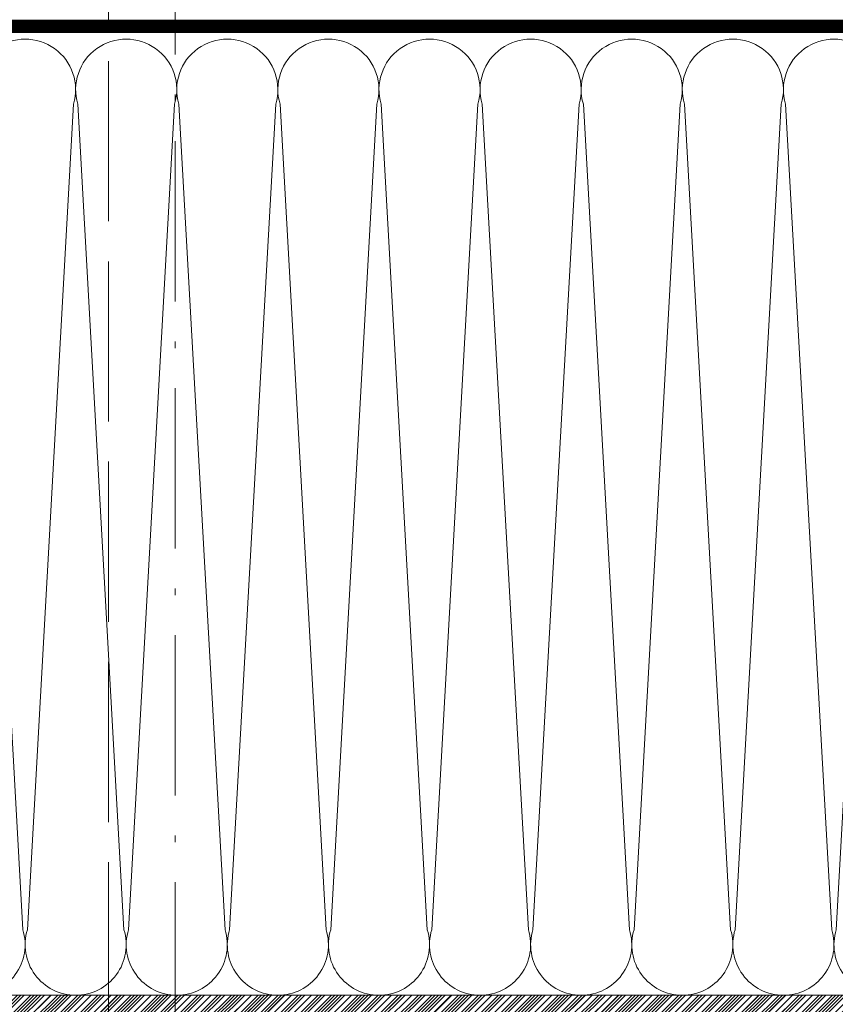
# Model space of a CAD drawing. Header units: inches. Extents: x -96941 to 10978768, y -673 to 1070890.
# Tile 35 of 256: x 55651 to 55712, y 3633 to 3707. Entities that reach past the tile are written whole.
import ezdxf

# ---------------------------------------------------------------- set-up
doc = ezdxf.new("R2010")
doc.units = ezdxf.units.IN
for name, pattern in [('ACAD_ISO02W100', [15, 12, -3]), ('ACAD_ISO10W100', [18.5, 12, -3, 0.5, -3]), ('JIS_02_0.7', [1.35, 0.75, -0.6])]:
    doc.linetypes.add(name, pattern=pattern)
for name, color, linetype, lineweight in [('!_A_03_ČIARKOVANÁ', 41, 'ACAD_ISO02W100', 13), ('!_A_04_BODKOČIARKOVANÁ', 30, 'ACAD_ISO10W100', 13), ('_MB_foil_0.7', 102, 'JIS_02_0.7', 70)]:
    doc.layers.add(name, color=color, linetype=linetype, lineweight=lineweight)
doc.layers.add('!_A_52_NOVÉ KCIE', color=7, linetype='Continuous', lineweight=13, true_color=0xa30000)
for name, color, linetype in [('0 @ 1', 7, 'Continuous'), ('0 @ 1.5', 7, 'Continuous'), ('0 @ 10', 7, 'Continuous'), ('0 @ 100', 7, 'Continuous'), ('0 @ 2', 7, 'Continuous'), ('0 @ 2.5', 7, 'Continuous'), ('0 @ 20', 7, 'Continuous'), ('0 @ 25', 7, 'Continuous'), ('0 @ 4', 7, 'Continuous'), ('0 @ 5', 7, 'Continuous'), ('0 @ 50', 7, 'Continuous'), ('0 @ 8', 7, 'Continuous')]:
    doc.layers.add(name, color=color, linetype=linetype)

# ---------------------------------------------------------------- blocks, each defined once
blk = doc.blocks.new('*U3177')
at = {"layer": '0 @ 1'}
h = blk.add_hatch(dxfattribs=at)
h.set_pattern_fill('JIS_WOOD', color=256, scale=0.5, angle=90)
h.paths.add_polyline_path([(-180, 2), (-2.5, 2), (-2, 2.5), (-2, 30), (0, 30), (0, 0), (-180, 0)])
at = {"layer": '0 @ 1.5'}
h = blk.add_hatch(dxfattribs=at)
h.set_pattern_fill('JIS_WOOD', color=256, scale=0.5, angle=90)
h.set_pattern_definition([(135, (0, 0), (-0.375, -0.375), [])])
h.paths.add_polyline_path([(-180, 2), (-2.5, 2), (-2, 2.5), (-2, 30), (0, 30), (0, 0), (-180, 0)])
at = {"layer": '0 @ 10'}
h = blk.add_hatch(dxfattribs=at)
h.set_pattern_fill('JIS_WOOD', color=256, scale=0.5, angle=90)
h.set_pattern_definition([(135, (0, 0), (-2.5, -2.5), [])])
h.paths.add_polyline_path([(-180, 2), (-2.5, 2), (-2, 2.5), (-2, 30), (0, 30), (0, 0), (-180, 0)])
at = {"layer": '0 @ 100'}
h = blk.add_hatch(dxfattribs=at)
h.set_pattern_fill('JIS_WOOD', color=256, scale=0.5, angle=90)
h.set_pattern_definition([(135, (0, 0), (-25, -25), [])])
h.paths.add_polyline_path([(-180, 2), (-2.5, 2), (-2, 2.5), (-2, 30), (0, 30), (0, 0), (-180, 0)])
at = {"layer": '0 @ 2'}
h = blk.add_hatch(dxfattribs=at)
h.set_pattern_fill('JIS_WOOD', color=256, scale=0.5, angle=90)
h.set_pattern_definition([(135, (0, 0), (-0.5, -0.5), [])])
h.paths.add_polyline_path([(-180, 2), (-2.5, 2), (-2, 2.5), (-2, 30), (0, 30), (0, 0), (-180, 0)])
at = {"layer": '0 @ 2.5'}
h = blk.add_hatch(dxfattribs=at)
h.set_pattern_fill('JIS_WOOD', color=256, scale=0.5, angle=90)
h.set_pattern_definition([(135, (0, 0), (-0.625, -0.625), [])])
h.paths.add_polyline_path([(-180, 2), (-2.5, 2), (-2, 2.5), (-2, 30), (0, 30), (0, 0), (-180, 0)])
at = {"layer": '0 @ 20'}
h = blk.add_hatch(dxfattribs=at)
h.set_pattern_fill('JIS_WOOD', color=256, scale=0.5, angle=90)
h.set_pattern_definition([(135, (0, 0), (-5, -5), [])])
h.paths.add_polyline_path([(-180, 2), (-2.5, 2), (-2, 2.5), (-2, 30), (0, 30), (0, 0), (-180, 0)])
at = {"layer": '0 @ 25'}
h = blk.add_hatch(dxfattribs=at)
h.set_pattern_fill('JIS_WOOD', color=256, scale=0.5, angle=90)
h.set_pattern_definition([(135, (0, 0), (-6.25, -6.25), [])])
h.paths.add_polyline_path([(-180, 2), (-2.5, 2), (-2, 2.5), (-2, 30), (0, 30), (0, 0), (-180, 0)])
at = {"layer": '0 @ 4'}
h = blk.add_hatch(dxfattribs=at)
h.set_pattern_fill('JIS_WOOD', color=256, scale=0.5, angle=90)
h.set_pattern_definition([(135, (0, 0), (-1, -1), [])])
h.paths.add_polyline_path([(-180, 2), (-2.5, 2), (-2, 2.5), (-2, 30), (0, 30), (0, 0), (-180, 0)])
at = {"layer": '0 @ 5'}
h = blk.add_hatch(dxfattribs=at)
h.set_pattern_fill('JIS_WOOD', color=256, scale=0.5, angle=90)
h.set_pattern_definition([(135, (0, 0), (-1.25, -1.25), [])])
h.paths.add_polyline_path([(-180, 2), (-2.5, 2), (-2, 2.5), (-2, 30), (0, 30), (0, 0), (-180, 0)])
at = {"layer": '0 @ 50'}
h = blk.add_hatch(dxfattribs=at)
h.set_pattern_fill('JIS_WOOD', color=256, scale=0.5, angle=90)
h.set_pattern_definition([(135, (0, 0), (-12.5, -12.5), [])])
h.paths.add_polyline_path([(-180, 2), (-2.5, 2), (-2, 2.5), (-2, 30), (0, 30), (0, 0), (-180, 0)])
at = {"layer": '0 @ 8'}
h = blk.add_hatch(dxfattribs=at)
h.set_pattern_fill('JIS_WOOD', color=256, scale=0.5, angle=90)
h.set_pattern_definition([(135, (0, 0), (-2, -2), [])])
h.paths.add_polyline_path([(-180, 2), (-2.5, 2), (-2, 2.5), (-2, 30), (0, 30), (0, 0), (-180, 0)])
blk = doc.blocks.new('*U1495')
blk.add_lwpolyline([(-180, 2), (-2.5, 2), (-2, 2.5), (-2, 30), (0, 30), (0, 0), (-180, 0)], close=True)
at = {"lineweight": 30}
blk.add_blockref('*U3177', (0, 0), dxfattribs=at)
blk = doc.blocks.new('*U1415')
at = {"flags": 128}
for points in [[(-517.62, 0, 0.505403), (-536.72, -25.93), (-518.46, -352.64, -1.345402), (-556.77, -352.64), (-538.51, -25.93, 0.505403), (-557.62, 0)], [(-477.62, 0, 0.505403), (-496.72, -25.93), (-478.46, -352.64, -1.345402), (-516.77, -352.64), (-498.51, -25.93, 0.505403), (-517.62, 0)], [(-437.62, 0, 0.505403), (-456.72, -25.93), (-438.46, -352.64, -1.345402), (-476.77, -352.64), (-458.51, -25.93, 0.505403), (-477.62, 0)], [(-397.62, 0, 0.505403), (-416.72, -25.93), (-398.46, -352.64, -1.345402), (-436.77, -352.64), (-418.51, -25.93, 0.505403), (-437.62, 0)], [(-357.62, 0, 0.505403), (-376.72, -25.93), (-358.46, -352.64, -1.345402), (-396.77, -352.64), (-378.51, -25.93, 0.505403), (-397.62, 0)], [(-317.62, 0, 0.505403), (-336.72, -25.93), (-318.46, -352.64, -1.345402), (-356.77, -352.64), (-338.51, -25.93, 0.505403), (-357.62, 0)], [(-277.62, 0, 0.505403), (-296.72, -25.93), (-278.46, -352.64, -1.345402), (-316.77, -352.64), (-298.51, -25.93, 0.505403), (-317.62, 0)], [(-237.62, 0, 0.505403), (-256.72, -25.93), (-238.46, -352.64, -1.345402), (-276.77, -352.64), (-258.51, -25.93, 0.505403), (-277.62, 0)], [(-197.62, 0, 0.505403), (-216.72, -25.93), (-198.46, -352.64, -1.345402), (-236.77, -352.64), (-218.51, -25.93, 0.505403), (-237.62, 0)]]:
    blk.add_lwpolyline(points, format="xyb", dxfattribs=at)

msp = doc.modelspace()

# ---------------------------------------------------------------- linework, layer by layer
at = {"layer": '!_A_03_ČIARKOVANÁ', "color": 14, "true_color": 0xa30000}
msp.add_lwpolyline([(55657.735, 7543.404), (55657.735, 3382.42)], dxfattribs=at)
at = {"layer": '!_A_04_BODKOČIARKOVANÁ'}
msp.add_lwpolyline([(55662.735, 3993.404), (55662.735, 1593.404), (51650.93, 1593.404)], dxfattribs=at)
at = {"layer": '_MB_foil_0.7', "color": 14, "true_color": 0xa30000, "const_width": 1}
msp.add_lwpolyline([(55736.29, 3706.004), (55594.848, 3706.004, 0.414214), (55593.348, 3704.504), (55593.348, 3666.204)], format="xyb", dxfattribs=at)

# ---------------------------------------------------------------- block references
at = {"layer": '!_A_52_NOVÉ KCIE', "color": 14, "true_color": 0xa30000, "xscale": -0.18922771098, "yscale": 0.18922771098, "zscale": 0.18922771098, "rotation": 180}
msp.add_blockref('*U1415', (55753.235, 3633.444), dxfattribs=at)
at = {"layer": '!_A_52_NOVÉ KCIE', "color": 14, "true_color": 0xa30000, "xscale": -1}
msp.add_blockref('*U1495', (55592.735, 3631.444), dxfattribs=at)

doc.saveas('drawing.dxf')
